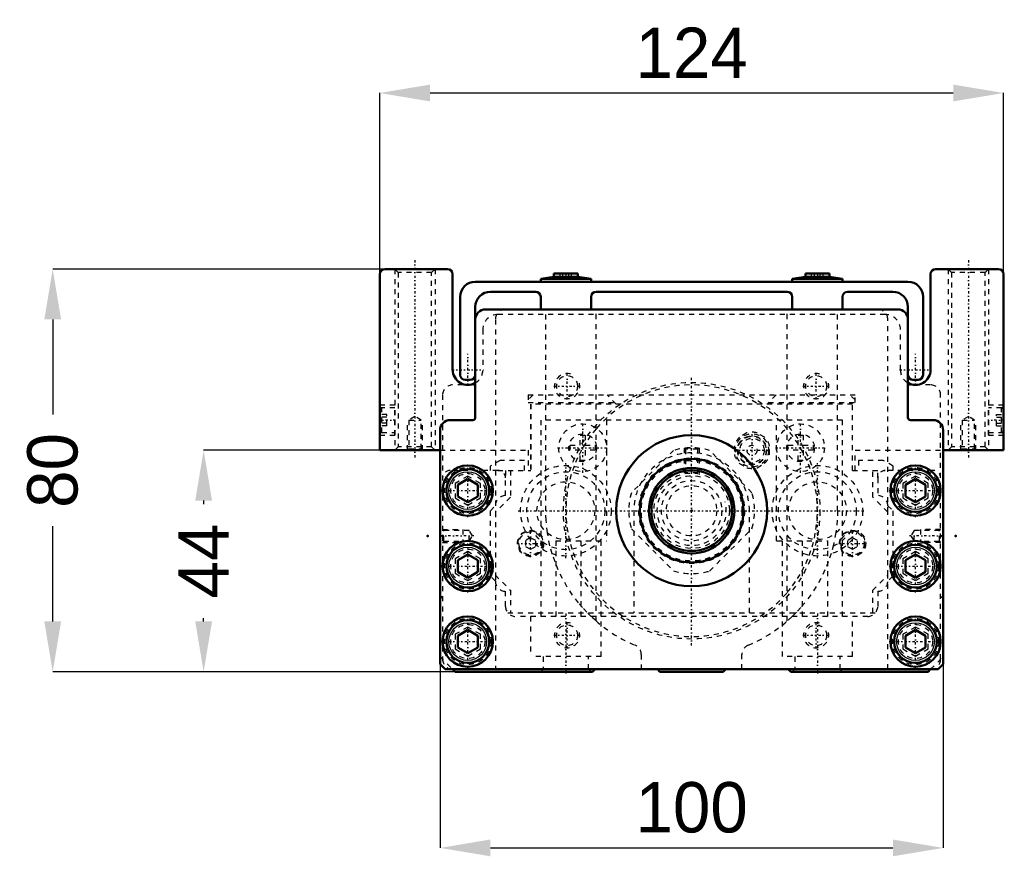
# Model space of a CAD drawing. Header units: millimetres. Extents: x -134 to 62, y -69 to 98.
import ezdxf

# ---------------------------------------------------------------- set-up
doc = ezdxf.new("R2010")
doc.units = ezdxf.units.MM
doc.linetypes.add('Center', pattern=[1.5, 0.45, -0.5, 0.05, -0.5])
doc.linetypes.add('Dashed', pattern=[2, 1, -1])
for name, color, linetype, lineweight in [('2d ConnectionPoints', 7, 'Continuous', 50), ('AM_0', 7, 'Continuous', 50), ('AM_4', 3, 'Continuous', 25), ('AM_5', 3, 'Continuous', 25), ('AM_7', 7, 'Center', 25), ('AM_9', 6, 'Dashed', 25)]:
    doc.layers.add(name, color=color, linetype=linetype, lineweight=lineweight)
doc.dimstyles.new('ISO-25', dxfattribs={"dimtxt": 2.5, "dimasz": 2.5, "dimexe": 1.25, "dimexo": 0.625, "dimtad": 1, "dimtxsty": 'Standard', "dimcen": 2.5, "dimadec": 0, "dimazin": 0, "dimtfac": 1, "dimtmove": 0, "dimatfit": 3, "dimfxl": 0, "dimarcsym": 0})

# ---------------------------------------------------------------- blocks, each defined once
blk = doc.blocks.new('1_SKR55A_1___slider_0_in_SKR5520A_0800_0_10A0__400W00__2')
at = {"layer": 'AM_0'}
for p, q in [((-62, 47), (-62, 12)), ((-48.5, 48), (-61, 48)), ((-47.5, 28), (-47.5, 47)), ((47.5, 47), (47.5, 28)), ((61, 48), (48.5, 48)), ((62, 12), (62, 47)), ((-62, 12), (-50, 12)), ((50, 12), (62, 12))]:
    blk.add_line(p, q, dxfattribs=at)
for centre, radius, start, end in [((-61, 47), 1, 90, 180), ((-48.5, 47), 1, 0, 90), ((48.5, 47), 1, 90, 180), ((61, 47), 1, 0, 90), ((-44.5, 28), 3, 180, 299.7572), ((44.5, 28), 3, 240.2428, 360)]:
    blk.add_arc(centre, radius, start, end, dxfattribs=at)
at = {"layer": 'AM_5', "linetype": 'Dashed'}
for p, q in [((-59, 48), (-59, 12)), ((-51, 48), (-51, 12)), ((51, 48), (51, 12)), ((59, 48), (59, 12)), ((-56.5, 12), (-56.5, 18)), ((-53.5, 12), (-53.5, 18)), ((53.5, 12), (53.5, 18)), ((56.5, 12), (56.5, 18))]:
    blk.add_line(p, q, dxfattribs=at)
at = {"layer": 'AM_7'}
for p, q in [((-55, 49.8), (-55, 10.2)), ((55, 49.8), (55, 10.2)), ((-44.5, 24.85), (-44.5, 31.15)), ((44.5, 24.85), (44.5, 31.15)), ((-47.65, 28), (-41.35, 28)), ((41.35, 28), (47.65, 28)), ((-58.85, 18), (-62.15, 18)), ((62.15, 18), (58.85, 18)), ((12, 8.54), (12, 15.46)), ((8.54, 12), (15.46, 12)), ((-32, -9.23), (-32, -3.77)), ((32, -9.23), (32, -3.77)), ((-34.73, -6.5), (-29.27, -6.5)), ((29.27, -6.5), (34.73, -6.5))]:
    blk.add_line(p, q, dxfattribs=at)
at = {"layer": 'AM_9'}
for p, q in [((-59, 48), (-58.32, 47.32)), ((-58.32, 47.32), (-58.32, 12.68)), ((-51.68, 47.32), (-58.32, 47.32)), ((-51.68, 47.32), (-51, 48)), ((-51.68, 12.68), (-51.68, 47.32)), ((51, 48), (51.68, 47.32)), ((51.68, 47.32), (51.68, 12.68)), ((58.32, 47.32), (51.68, 47.32)), ((58.32, 47.32), (59, 48)), ((58.32, 12.68), (58.32, 47.32)), ((38.5, 39), (-38.5, 39)), ((-41.5, 36), (-41.5, 28)), ((41.5, 28), (41.5, 36)), ((-32.5, 23), (-32.5, 21.5)), ((-32.5, 23), (32.5, 23)), ((-31.5, 23), (-32.5, 22)), ((-15, 21.2), (-16.8, 23)), ((16.8, 23), (15, 21.2)), ((32.5, 22), (31.5, 23)), ((32.5, 21.5), (32.5, 23)), ((-59, 21), (-62, 21)), ((-61.9, 15.85), (-61.9, 20.15)), ((-61.6, 15.55), (-61.6, 20.45)), ((-59, 20.45), (-61.6, 20.45)), ((-59, 15), (-59, 21)), ((-32.5, 21.5), (-15.3, 21.5)), ((32, 21.2), (-32, 21.2)), ((-32, 21.2), (-32, 8)), ((31.98, 21.18), (-31.98, 21.18)), ((-31.98, 21.18), (-31.98, 8)), ((15.3, 21.5), (32.5, 21.5)), ((31.98, 8), (31.98, 21.18)), ((32, 8), (32, 21.2)), ((59, 15), (59, 21)), ((62, 21), (59, 21)), ((61.6, 20.45), (59, 20.45)), ((61.6, 15.55), (61.6, 20.45)), ((61.9, 15.85), (61.9, 20.15)), ((-60.6, 19.15), (-61.9, 19.15)), ((-60.6, 18.58), (-61.9, 18.58)), ((-60.6, 16.85), (-60.6, 19.15)), ((-55, 18.71), (-56.23, 18)), ((-56.23, 18), (-53.77, 18)), ((-56.23, 18), (-56.23, 12.27)), ((-53.77, 18), (-55, 18.71)), ((-53.77, 12.27), (-53.77, 18)), ((55, 18.71), (53.77, 18)), ((53.77, 18), (56.23, 18)), ((53.77, 18), (53.77, 12.27)), ((56.23, 18), (55, 18.71)), ((56.23, 12.27), (56.23, 18)), ((60.6, 19.15), (61.9, 19.15)), ((60.6, 16.85), (60.6, 19.15)), ((60.6, 18.58), (61.9, 18.58)), ((-60.6, 17.42), (-61.9, 17.42)), ((-60.6, 16.85), (-61.9, 16.85)), ((60.6, 17.42), (61.9, 17.42)), ((60.6, 16.85), (61.9, 16.85)), ((-62, 15), (-59, 15)), ((-61.6, 15.55), (-59, 15.55)), ((10.98, 15.45), (9.52, 14.61)), ((14.48, 14.61), (13.02, 15.45)), ((59, 15.55), (61.6, 15.55)), ((59, 15), (62, 15)), ((-58.32, 12.68), (-59, 12)), ((-51.68, 12.68), (-58.32, 12.68)), ((-56.23, 12.27), (-56.5, 12)), ((-56.23, 12.27), (-53.77, 12.27)), ((-53.5, 12), (-53.77, 12.27)), ((-51, 12), (-51.68, 12.68)), ((-50, 12), (-32.5, 12)), ((-32.5, 12), (-32.5, 8)), ((8.5, 12.84), (8.5, 11.16)), ((15.5, 11.16), (15.5, 12.84)), ((32.5, 8), (32.5, 12)), ((32.5, 12), (50, 12)), ((51.68, 12.68), (51, 12)), ((58.32, 12.68), (51.68, 12.68)), ((53.77, 12.27), (53.5, 12)), ((53.77, 12.27), (56.23, 12.27)), ((56.5, 12), (56.23, 12.27)), ((59, 12), (58.32, 12.68)), ((-38.05, 10), (-40.05, 8.85)), ((-33.2, 10), (-38.05, 10)), ((-33.2, 8), (-33.2, 10)), ((38.05, 10), (33.2, 10)), ((33.2, 10), (33.2, 8)), ((40.05, 8.85), (38.05, 10)), ((-40.05, 8.85), (-40.05, 8)), ((-38.5, 8), (-31.98, 8)), ((-37, 8), (-37, 6.5)), ((-36, 8), (-36, 2.7)), ((9.52, 9.39), (10.98, 8.55)), ((13.02, 8.55), (14.48, 9.39)), ((31.98, 8), (38.5, 8)), ((36, 2.7), (36, 8)), ((37, 6.5), (37, 8)), ((40.05, 8), (40.05, 8.85)), ((-36, 2.7), (-39, -0.3)), ((39, -0.3), (36, 2.7)), ((-11.5, 0), (-11.5, -20.3)), ((11.5, -20.3), (11.5, 0)), ((-39, -0.3), (-39, -12.8)), ((39, -12.8), (39, -0.3)), ((-32, -5.35), (-33, -5.92)), ((-31, -5.92), (-32, -5.35)), ((32, -5.35), (31, -5.92)), ((33, -5.92), (32, -5.35)), ((-33, -5.92), (-33, -7.08)), ((-33, -7.08), (-32, -7.65)), ((-32, -7.65), (-31, -7.08)), ((-31, -7.08), (-31, -5.92)), ((31, -5.92), (31, -7.08)), ((31, -7.08), (32, -7.65)), ((32, -7.65), (33, -7.08)), ((33, -7.08), (33, -5.92)), ((-39, -12.8), (-36, -15.8)), ((36, -15.8), (39, -12.8)), ((-36, -15.8), (-36, -20.3)), ((36, -20.3), (36, -15.8)), ((-36.52, -20.3), (36.52, -20.3))]:
    blk.add_line(p, q, dxfattribs=at)
for centre, radius in [((12, 12), 3.3), ((12, 12), 2.89), ((12, 12), 2.85), ((12, 12), 2.79), ((12, 12), 2.4), ((12, 12), 1), ((-32, -6.5), 2.6), ((32, -6.5), 2.6), ((-32, -6.5), 2.5), ((-32, -6.5), 2.3), ((32, -6.5), 2.5), ((32, -6.5), 2.3)]:
    blk.add_circle(centre, radius, dxfattribs=at)
for centre, radius, start, end in [((-38.5, 36), 3, 90, 180), ((38.5, 36), 3, 0, 90), ((-44.5, 28), 3, 299.7572, 360), ((44.5, 28), 3, 180, 240.2428), ((-61.6, 20.15), 0.3, 90, 180), ((61.6, 20.15), 0.3, 360, 90), ((-61.6, 15.85), 0.3, 180, 270), ((61.6, 15.85), 0.3, 270, 0), ((12, 12), 3.6, 133.5362, 166.4638), ((12, 12), 3.6, 73.5362, 106.4638), ((12, 12), 3.6, 13.5362, 46.4638), ((0, 0), 11.5, 0, 180), ((12, 12), 3.6, 193.5362, 226.4638), ((12, 12), 3.6, 313.5362, 346.4638), ((12, 12), 3.6, 253.5362, 286.4638)]:
    blk.add_arc(centre, radius, start, end, dxfattribs=at)
blk = doc.blocks.new('2_SKR55A800010A0D_0_in_SKR5520A_0800_0_10A0__400W00__2')
at = {"layer": 'AM_0'}
for p, q in [((-22.6, 47.1), (-27.4, 47.1)), ((-27.4, 47.1), (-27.4, 46.5)), ((-22.6, 46.5), (-22.6, 47.1)), ((27.4, 47.1), (22.6, 47.1)), ((22.6, 47.1), (22.6, 46.5)), ((27.4, 46.5), (27.4, 47.1)), ((43, 45.5), (-43, 45.5)), ((-27.4, 46.5), (-30, 46.1)), ((-30, 46.1), (-30, 45.5)), ((-20, 46.1), (-30, 46.1)), ((-22.6, 46.5), (-27.4, 46.5)), ((-20, 46.1), (-22.6, 46.5)), ((-20, 45.5), (-20, 46.1)), ((22.6, 46.5), (20, 46.1)), ((30, 46.1), (20, 46.1)), ((20, 46.1), (20, 45.5)), ((27.4, 46.5), (22.6, 46.5)), ((30, 46.1), (27.4, 46.5)), ((30, 45.5), (30, 46.1)), ((-40, 43.5), (-31, 43.5)), ((-19, 43.5), (19, 43.5)), ((31, 43.5), (40, 43.5)), ((-46, 42.5), (-46, 27)), ((-30, 42.5), (-30, 40)), ((-20, 40), (-20, 42.5)), ((20, 42.5), (20, 40)), ((30, 40), (30, 42.5)), ((46, 27), (46, 42.5)), ((-43, 18.5), (-43, 40.5)), ((41, 40), (-41, 40)), ((43, 40.5), (43, 18.5)), ((-45, 26), (-44, 26)), ((44, 26), (45, 26)), ((-43.5, 18), (-48, 18)), ((48, 18), (43.5, 18)), ((-50, 16), (-50, -30.5)), ((50, -30.5), (50, 16)), ((-44.5, 6.31), (-46.5, 5.15)), ((-42.5, 5.15), (-44.5, 6.31)), ((44.5, 6.31), (42.5, 5.15)), ((46.5, 5.15), (44.5, 6.31)), ((-46.5, 5.15), (-46.5, 2.85)), ((-42.5, 2.85), (-42.5, 5.15)), ((42.5, 5.15), (42.5, 2.85)), ((46.5, 2.85), (46.5, 5.15)), ((-46.5, 2.85), (-44.5, 1.69)), ((-44.5, 1.69), (-42.5, 2.85)), ((42.5, 2.85), (44.5, 1.69)), ((44.5, 1.69), (46.5, 2.85)), ((-44.5, -8.69), (-46.5, -9.85)), ((-42.5, -9.85), (-44.5, -8.69)), ((44.5, -8.69), (42.5, -9.85)), ((46.5, -9.85), (44.5, -8.69)), ((-46.5, -9.85), (-46.5, -12.15)), ((-42.5, -12.15), (-42.5, -9.85)), ((42.5, -9.85), (42.5, -12.15)), ((46.5, -12.15), (46.5, -9.85)), ((-46.5, -12.15), (-44.5, -13.31)), ((-44.5, -13.31), (-42.5, -12.15)), ((42.5, -12.15), (44.5, -13.31)), ((44.5, -13.31), (46.5, -12.15)), ((-44.5, -23.69), (-46.5, -24.85)), ((-46.5, -24.85), (-46.5, -27.15)), ((-42.5, -24.85), (-44.5, -23.69)), ((-42.5, -27.15), (-42.5, -24.85)), ((44.5, -23.69), (42.5, -24.85)), ((42.5, -24.85), (42.5, -27.15)), ((46.5, -24.85), (44.5, -23.69)), ((46.5, -27.15), (46.5, -24.85)), ((-46.5, -27.15), (-44.5, -28.31)), ((-44.5, -28.31), (-42.5, -27.15)), ((42.5, -27.15), (44.5, -28.31)), ((44.5, -28.31), (46.5, -27.15)), ((-50, -30.5), (-49, -31.5)), ((49, -31.5), (50, -30.5)), ((-49, -31.5), (49, -31.5)), ((-47.5, -31.5), (-47, -32)), ((-47, -32), (-19.7, -32)), ((-19.7, -32), (-19.2, -31.5)), ((-6.8, -31.5), (-6.3, -32)), ((-6.3, -32), (6.3, -32)), ((6.3, -32), (6.8, -31.5)), ((19.2, -31.5), (19.7, -32)), ((19.7, -32), (47, -32)), ((47, -32), (47.5, -31.5))]:
    blk.add_line(p, q, dxfattribs=at)
for centre, radius in [((0, 0), 15), ((0, 0), 10.3), ((-44.5, 4), 5), ((-44.5, 4), 4.25), ((0, 0), 8.5), ((0, 0), 8), ((44.5, 4), 5), ((44.5, 4), 4.25), ((-44.5, -11), 5), ((-44.5, -11), 4.25), ((44.5, -11), 5), ((44.5, -11), 4.25), ((-44.5, -26), 5), ((44.5, -26), 5), ((-44.5, -26), 4.25), ((44.5, -26), 4.25)]:
    blk.add_circle(centre, radius, dxfattribs=at)
for centre, radius, start, end in [((-43, 42.5), 3, 90, 180), ((43, 42.5), 3, 360, 90), ((-40, 40.5), 3, 90, 180), ((-31, 42.5), 1, 0, 90), ((-19, 42.5), 1, 90, 180), ((19, 42.5), 1, 0, 90), ((31, 42.5), 1, 90, 180), ((40, 40.5), 3, 360, 90), ((-41, 38), 2, 90, 180), ((41, 38), 2, 360, 90), ((-45, 27), 1, 180, 270), ((-44, 27), 1, 270, 360), ((-43.5, 25.5), 0.5, 347.9469, 360), ((44, 27), 1, 180, 270), ((43.5, 25.5), 0.5, 180, 192.0531), ((45, 27), 1, 270, 360), ((-48, 16), 2, 90, 180), ((-43.5, 18.5), 0.5, 270, 0), ((43.5, 18.5), 0.5, 180, 270), ((48, 16), 2, 360, 90)]:
    blk.add_arc(centre, radius, start, end, dxfattribs=at)
at = {"layer": 'AM_4'}
for centre in [(-44.5, 4), (44.5, 4), (-44.5, -11), (44.5, -11), (-44.5, -26), (44.5, -26)]:
    blk.add_circle(centre, 3.75, dxfattribs=at)
at = {"layer": 'AM_5', "linetype": 'Dashed'}
for p, q in [((-1.5, 12.41), (-1.5, 7.5)), ((1.5, 12.41), (1.5, 7.5)), ((-49.5, -3.7), (-45.5, -3.7)), ((-45.5, -3.7), (-45.5, -6.3)), ((49.5, -3.7), (45.5, -3.7)), ((45.5, -3.7), (45.5, -6.3)), ((-49.5, -6.3), (-45.5, -6.3)), ((49.5, -6.3), (45.5, -6.3))]:
    blk.add_line(p, q, dxfattribs=at)
for centre, radius in [((-24.75, 24.75), 2.5), ((24.75, 24.75), 2.5), ((0, 0), 6.89), ((-24.75, -24.75), 2.5), ((24.75, -24.75), 2.5)]:
    blk.add_arc(centre, radius, 75, 15, dxfattribs=at)
at = {"layer": 'AM_7'}
for p, q in [((-25, 47.18), (-25, 45.42)), ((25, 47.18), (25, 45.42)), ((-24.75, 22.12), (-24.75, 27.37)), ((0, -26.78), (0, 26.78)), ((24.75, 22.12), (24.75, 27.37)), ((-27.37, 24.75), (-22.12, 24.75)), ((22.12, 24.75), (27.37, 24.75)), ((-21.65, 7.51), (-21.65, 17.49)), ((21.65, 7.51), (21.65, 17.49)), ((-26.64, 12.5), (-16.66, 12.5)), ((16.66, 12.5), (26.64, 12.5)), ((-44.5, -1.25), (-44.5, 9.25)), ((-25, -9.45), (-25, 9.45)), ((25, -9.45), (25, 9.45)), ((44.5, -1.25), (44.5, 9.25)), ((-49.75, 4), (-39.25, 4)), ((39.25, 4), (49.75, 4)), ((-34.45, 0), (34.45, 0)), ((-43.29, -5), (-49.8, -5)), ((-44.5, -16.25), (-44.5, -5.75)), ((49.8, -5), (43.29, -5)), ((44.5, -16.25), (44.5, -5.75)), ((-49.75, -11), (-39.25, -11)), ((39.25, -11), (49.75, -11)), ((-44.5, -31.25), (-44.5, -20.75)), ((-25, -20.45), (-25, -32.55)), ((25, -20.45), (25, -32.55)), ((44.5, -31.25), (44.5, -20.75)), ((-24.75, -27.37), (-24.75, -22.12)), ((24.75, -27.37), (24.75, -22.12)), ((-27.37, -24.75), (-22.12, -24.75)), ((22.12, -24.75), (27.37, -24.75)), ((-49.75, -26), (-39.25, -26)), ((39.25, -26), (49.75, -26))]:
    blk.add_line(p, q, dxfattribs=at)
at = {"layer": 'AM_9'}
for p, q in [((-26.15, 46.1), (-26.15, 47.1)), ((-25.58, 46.1), (-25.58, 47.1)), ((-24.42, 46.1), (-24.42, 47.1)), ((-23.85, 46.1), (-23.85, 47.1)), ((23.85, 46.1), (23.85, 47.1)), ((24.42, 46.1), (24.42, 47.1)), ((25.58, 46.1), (25.58, 47.1)), ((26.15, 46.1), (26.15, 47.1)), ((-29, 0), (-29, 40)), ((-19, -21.91), (-19, 40)), ((19, -21.91), (19, 40)), ((29, 0), (29, 40)), ((-39, 38), (-39, -0.3)), ((39, -0.3), (39, 38)), ((-43.5, 25), (-47.5, 25)), ((47.5, 25), (43.5, 25)), ((-49.5, 23), (-49.5, -29.5)), ((49.5, -29.5), (49.5, 23)), ((30, 18), (-30, 18)), ((-30, 18), (-30, -21)), ((-16.9, 18), (-16.9, -6)), ((16.9, -6), (16.9, 18)), ((30, -21), (30, 18)), ((-22.15, 13), (-22.15, 15)), ((-22.15, 15), (-21.15, 15)), ((-21.15, 15), (-21.15, 13)), ((21.15, 13), (21.15, 15)), ((21.15, 15), (22.15, 15)), ((22.15, 15), (22.15, 13)), ((-24.15, 12), (-24.15, 13)), ((-24.15, 13), (-22.15, 13)), ((-22.15, 12), (-24.15, 12)), ((-22.15, 10), (-22.15, 12)), ((-21.15, 13), (-19.15, 13)), ((-19.15, 12), (-21.15, 12)), ((-21.15, 12), (-21.15, 10)), ((-19.15, 13), (-19.15, 12)), ((-3.58, 11.98), (-11.98, 3.58)), ((-1.41, 12.41), (-1.23, 12.23)), ((-1.23, 12.23), (-1.23, 7.5)), ((1.23, 12.23), (-1.23, 12.23)), ((1.23, 12.23), (1.41, 12.41)), ((1.23, 7.5), (1.23, 12.23)), ((11.98, 3.58), (3.58, 11.98)), ((19.15, 12), (19.15, 13)), ((19.15, 13), (21.15, 13)), ((21.15, 12), (19.15, 12)), ((21.15, 10), (21.15, 12)), ((22.15, 13), (24.15, 13)), ((24.15, 12), (22.15, 12)), ((22.15, 12), (22.15, 10)), ((24.15, 13), (24.15, 12)), ((-21.15, 10), (-22.15, 10)), ((22.15, 10), (21.15, 10)), ((-38.5, 8), (-48, 8)), ((48, 8), (38.5, 8)), ((-44.5, 6.89), (-47, 5.44)), ((-42, 5.44), (-44.5, 6.89)), ((-37, 3), (-37, 6.5)), ((1.23, 7.5), (-1.23, 7.5)), ((37, 6.5), (37, 3)), ((44.5, 6.89), (42, 5.44)), ((47, 5.44), (44.5, 6.89)), ((-47, 5.44), (-47, 2.56)), ((-42, 2.56), (-42, 5.44)), ((42, 5.44), (42, 2.56)), ((47, 2.56), (47, 5.44)), ((-47, 2.56), (-44.5, 1.11)), ((-44.5, 1.11), (-42, 2.56)), ((42, 2.56), (44.5, 1.11)), ((44.5, 1.11), (47, 2.56)), ((-40, 0), (-39, 1)), ((-40, -13), (-40, 0)), ((39, 1), (40, 0)), ((40, 0), (40, -13)), ((-49.26, -3.94), (-49.5, -3.7)), ((-11.98, -3.58), (-3.58, -11.98)), ((3.58, -11.98), (11.98, -3.58)), ((49.5, -3.7), (49.26, -3.94)), ((-44.2, -3.94), (-49.26, -3.94)), ((-49.26, -6.06), (-49.26, -3.94)), ((-43.59, -5), (-44.2, -3.94)), ((-44.2, -6.06), (-44.2, -3.94)), ((-44.2, -6.06), (-43.59, -5)), ((44.2, -3.94), (43.59, -5)), ((43.59, -5), (44.2, -6.06)), ((44.2, -6.06), (44.2, -3.94)), ((49.26, -3.94), (44.2, -3.94)), ((49.26, -6.06), (49.26, -3.94)), ((-49.5, -6.3), (-49.26, -6.06)), ((-49.26, -6.06), (-44.2, -6.06)), ((-27, -6), (-27, -21)), ((-27, -6), (-16.9, -6)), ((-22, -6), (-22, -21)), ((-18, -29), (-18, -6)), ((16.9, -6), (27, -6)), ((18, -6), (18, -29)), ((22, -6), (22, -21)), ((27, -6), (27, -21)), ((44.2, -6.06), (49.26, -6.06)), ((49.26, -6.06), (49.5, -6.3)), ((-44.5, -8.11), (-47, -9.56)), ((-47, -9.56), (-47, -12.44)), ((-42, -9.56), (-44.5, -8.11)), ((-42, -12.44), (-42, -9.56)), ((44.5, -8.11), (42, -9.56)), ((42, -9.56), (42, -12.44)), ((47, -9.56), (44.5, -8.11)), ((47, -12.44), (47, -9.56)), ((-47, -12.44), (-44.5, -13.89)), ((-44.5, -13.89), (-42, -12.44)), ((-39, -14), (-40, -13)), ((-39, -12.8), (-39, -31.5)), ((39, -31.5), (39, -12.8)), ((40, -13), (39, -14)), ((42, -12.44), (44.5, -13.89)), ((44.5, -13.89), (47, -12.44)), ((-49.5, -17), (-50, -17.5)), ((-37, -19), (-37, -16)), ((37, -16), (37, -19)), ((50, -17.5), (49.5, -17)), ((35, -21), (-35, -21)), ((-32, -21), (-32, -29)), ((32, -29), (32, -21)), ((-44.5, -23.11), (-47, -24.56)), ((-42, -24.56), (-44.5, -23.11)), ((44.5, -23.11), (42, -24.56)), ((47, -24.56), (44.5, -23.11)), ((-47, -24.56), (-47, -27.44)), ((-42, -27.44), (-42, -24.56)), ((42, -24.56), (42, -27.44)), ((47, -27.44), (47, -24.56)), ((-50, -29), (-47.5, -31.5)), ((-47, -27.44), (-44.5, -28.89)), ((-44.5, -28.89), (-42, -27.44)), ((-18, -29), (-32, -29)), ((-29.5, -29), (-29.5, -31.5)), ((-20.5, -31.5), (-20.5, -29)), ((-10, -28.58), (-10, -31.5)), ((10, -31.5), (10, -28.58)), ((32, -29), (18, -29)), ((20.5, -29), (20.5, -31.5)), ((29.5, -31.5), (29.5, -29)), ((42, -27.44), (44.5, -28.89)), ((44.5, -28.89), (47, -27.44)), ((47.5, -31.5), (50, -29)), ((-29.5, -31.5), (-30, -32)), ((-20, -32), (-20.5, -31.5)), ((20.5, -31.5), (20, -32)), ((30, -32), (29.5, -31.5))]:
    blk.add_line(p, q, dxfattribs=at)
for points in [[(-19, 16.25), (-20.07, 14.91), (-21.04, 13.5), (-21.92, 12.03), (-22.68, 10.51), (-23.37, 8.88), (-23.94, 7.19), (-24.39, 5.47), (-24.72, 3.72), (-24.92, 1.98), (-25, 0.23), (-24.95, -1.53), (-24.79, -3.26), (-24.5, -4.97), (-24.1, -6.65), (-23.58, -8.3), (-22.96, -9.9), (-22.16, -11.58), (-21.22, -13.21), (-20.17, -14.77), (-19, -16.25)], [(19, -16.25), (20.07, -14.91), (21.04, -13.5), (21.92, -12.03), (22.68, -10.51), (23.37, -8.88), (23.94, -7.19), (24.39, -5.47), (24.72, -3.72), (24.92, -1.98), (25, -0.23), (24.95, 1.53), (24.79, 3.26), (24.5, 4.97), (24.1, 6.65), (23.58, 8.3), (22.96, 9.9), (22.16, 11.58), (21.22, 13.21), (20.17, 14.77), (19, 16.25)], [(-1.42, 12.42), (-1.36, 12.43), (-1.13, 12.45), (-0.76, 12.48), (-0.31, 12.5), (-0.15, 12.5)], [(-19, -21.91), (-19.93, -21.07), (-20.82, -20.19), (-21.68, -19.26), (-22.49, -18.3), (-23.67, -16.76), (-24.72, -15.16), (-25.67, -13.49), (-26.5, -11.78), (-27.15, -10.19), (-27.7, -8.57), (-28.16, -6.95), (-28.66, -4.42), (-28.94, -1.89), (-29, -0.03), (-29, 0)], [(29, 0), (29, -0.03), (28.94, -1.89), (28.67, -4.36), (28.19, -6.81), (27.73, -8.48), (27.17, -10.14), (26.5, -11.78), (25.7, -13.44), (24.77, -15.08), (23.7, -16.72), (22.49, -18.3), (21.7, -19.24), (20.85, -20.15), (19.95, -21.05), (19, -21.91)]]:
    blk.add_lwpolyline(points, dxfattribs=at)
for centre, radius in [((-24.75, 24.75), 2.07), ((0, 0), 25.5), ((24.75, 24.75), 2.07), ((-21.65, 12.5), 4.75), ((21.65, 12.5), 4.75), ((-21.65, 12.5), 2.75), ((21.65, 12.5), 2.75), ((0, 0), 10.5), ((0, 0), 10), ((-44.5, 4), 4.6), ((-25, 0), 9), ((25, 0), 9), ((44.5, 4), 4.6), ((-44.5, 4), 3.38), ((-25, 0), 7.74), ((0, 0), 7.5), ((0, 0), 6), ((25, 0), 7.74), ((44.5, 4), 3.38), ((-25, 0), 5.75), ((0, 0), 5), ((25, 0), 5.75), ((-44.5, -11), 4.6), ((-44.5, -11), 3.38), ((44.5, -11), 4.6), ((44.5, -11), 3.38), ((-44.5, -26), 4.6), ((44.5, -26), 4.6), ((-44.5, -26), 3.38), ((-24.75, -24.75), 2.07), ((24.75, -24.75), 2.07), ((44.5, -26), 3.38)]:
    blk.add_circle(centre, radius, dxfattribs=at)
for centre, radius, start, end in [((-37, 38), 2, 90, 180), ((37, 38), 2, 0, 90), ((-47.5, 23), 2, 90, 180), ((-43.5, 25.5), 0.5, 270, 347.9469), ((0, 0), 25, 40.5358, 139.4642), ((43.5, 25.5), 0.5, 192.0531, 270), ((47.5, 23), 2, 360, 90), ((0, 0), 12.5, 73.3576, 106.6424), ((-48, 6.5), 1.5, 90, 180), ((-38.5, 6.5), 1.5, 360, 90), ((38.5, 6.5), 1.5, 90, 180), ((48, 6.5), 1.5, 360, 90), ((-37, 1), 2, 90, 180), ((0, 0), 12.5, 163.3576, 196.6424), ((0, 0), 12.5, 343.3576, 16.6424), ((37, 1), 2, 0, 90), ((0, 0), 12.5, 253.3576, 286.6424), ((-37, -14), 2, 180, 270), ((37, -14), 2, 270, 360), ((0, 0), 25, 220.5358, 319.4642), ((-35, -19), 2, 180, 270), ((35, -19), 2, 270, 360), ((0, 0), 29, 229.0673, 247.226), ((0, 0), 29, 292.774, 310.9327), ((-12, -28.58), 2, 0, 67.226), ((12, -28.58), 2, 112.774, 180), ((-47.5, -29.5), 2, 180, 270), ((47.5, -29.5), 2, 270, 0)]:
    blk.add_arc(centre, radius, start, end, dxfattribs=at)
blk = doc.blocks.new('*D3')
at = {"layer": 'AM_5', "color": 0, "lineweight": -2}
for p, q in [((-61, 48), (-127, 48)), ((-127, 38), (-127, 19.1)), ((-127, -22), (-127, -3.1)), ((-47, -32), (-127, -32))]:
    blk.add_line(p, q, dxfattribs=at)
at = {"layer": 'AM_5', "color": 0}
for points in [[(-125.33, 38), (-128.67, 38), (-127, 48)], [(-128.67, -22), (-125.33, -22), (-127, -32)]]:
    blk.add_solid(points, dxfattribs=at)
at = {"layer": 'Defpoints', "color": 0}
for p in [(-127, 48), (-61, 48), (-47, -32)]:
    blk.add_point(p, dxfattribs=at)
at = {"layer": 'AM_5', "color": 0, "insert": (-127, 8), "char_height": 10, "attachment_point": 5, "rotation": 90}
blk.add_mtext('80', dxfattribs=at)
blk = doc.blocks.new('*D4')
at = {"layer": 'AM_5', "color": 0, "lineweight": -2}
for p, q in [((-62, 12), (-97, 12)), ((-97, 2), (-97, 1.33)), ((-97, -22), (-97, -21.33)), ((-47, -32), (-97, -32))]:
    blk.add_line(p, q, dxfattribs=at)
at = {"layer": 'AM_5', "color": 0}
for points in [[(-95.33, 2), (-98.67, 2), (-97, 12)], [(-98.67, -22), (-95.33, -22), (-97, -32)]]:
    blk.add_solid(points, dxfattribs=at)
at = {"layer": 'Defpoints', "color": 0}
for p in [(-97, 12), (-62, 12), (-47, -32)]:
    blk.add_point(p, dxfattribs=at)
at = {"layer": 'AM_5', "color": 0, "insert": (-97, -10), "char_height": 10, "attachment_point": 5, "rotation": 90}
blk.add_mtext('44', dxfattribs=at)
blk = doc.blocks.new('*D5')
at = {"layer": 'AM_5', "color": 0, "lineweight": -2}
for p, q in [((-62, 47), (-62, 83)), ((-52, 83), (52, 83)), ((62, 47), (62, 83))]:
    blk.add_line(p, q, dxfattribs=at)
at = {"layer": 'AM_5', "color": 0}
for points in [[(-52, 84.67), (-52, 81.33), (-62, 83)], [(52, 81.33), (52, 84.67), (62, 83)]]:
    blk.add_solid(points, dxfattribs=at)
at = {"layer": 'Defpoints', "color": 0}
for p in [(62, 83), (-62, 47), (62, 47)]:
    blk.add_point(p, dxfattribs=at)
at = {"layer": 'AM_5', "color": 0, "insert": (0, 91), "char_height": 10, "attachment_point": 5}
blk.add_mtext('124', dxfattribs=at)
blk = doc.blocks.new('*D6')
at = {"layer": 'AM_5', "color": 0, "lineweight": -2}
for p, q in [((-50, -29), (-50, -67)), ((50, -29), (50, -67)), ((-40, -67), (40, -67))]:
    blk.add_line(p, q, dxfattribs=at)
at = {"layer": 'AM_5', "color": 0}
for points in [[(-40, -65.33), (-40, -68.67), (-50, -67)], [(40, -68.67), (40, -65.33), (50, -67)]]:
    blk.add_solid(points, dxfattribs=at)
at = {"layer": 'Defpoints', "color": 0}
for p in [(-50, -29), (50, -29), (50, -67)]:
    blk.add_point(p, dxfattribs=at)
at = {"layer": 'AM_5', "color": 0, "insert": (0, -59), "char_height": 10, "attachment_point": 5}
blk.add_mtext('100', dxfattribs=at)

msp = doc.modelspace()

# ---------------------------------------------------------------- linework, layer by layer
at = {"layer": '2d ConnectionPoints'}
for p in [(0, 0), (0, 0), (0, 0), (0, 0), (0, 0), (0, 0), (-52.5, -5), (-52.5, -5), (-52.5, -5), (-49.5, -5), (49.5, -5), (52.5, -5), (52.5, -5), (52.5, -5)]:
    msp.add_point(p, dxfattribs=at)

# ---------------------------------------------------------------- block references
for name in ['1_SKR55A_1___slider_0_in_SKR5520A_0800_0_10A0__400W00__2', '2_SKR55A800010A0D_0_in_SKR5520A_0800_0_10A0__400W00__2']:
    msp.add_blockref(name, (0, 0))

# ---------------------------------------------------------------- dimensions: what is measured, and where the dimension line sits
at = {"layer": 'AM_5'}
for base, p1, p2, text, picture, middle in [((62, 83), (-62, 47), (62, 47), '124', '*D5', (0, 83)), ((50, -67), (-50, -29), (50, -29), '100', '*D6', (0, -67))]:
    dim = msp.add_linear_dim(base=base, p1=p1, p2=p2, text=text, dimstyle='ISO-25', override={"dimtxt": 10, "dimasz": 10, "dimexe": 0, "dimexo": 0, "dimgap": 3}, dxfattribs=at)
    dim.commit()
    dim.dimension.update_dxf_attribs({"geometry": picture, "text_midpoint": middle, "dimtype": 160})
for base, p2, text, picture, middle in [((-127, 48), (-61, 48), '80', '*D3', (-127, 8)), ((-97, 12), (-62, 12), '44', '*D4', (-97, -10))]:
    dim = msp.add_linear_dim(base=base, p1=(-47, -32), p2=p2, angle=90, text=text, dimstyle='ISO-25', override={"dimtxt": 10, "dimasz": 10, "dimexe": 0, "dimexo": 0, "dimgap": 3}, dxfattribs=at)
    dim.commit()
    dim.dimension.update_dxf_attribs({"geometry": picture, "text_midpoint": middle, "dimtype": 160, "text_rotation": 90})

doc.saveas('drawing.dxf')
